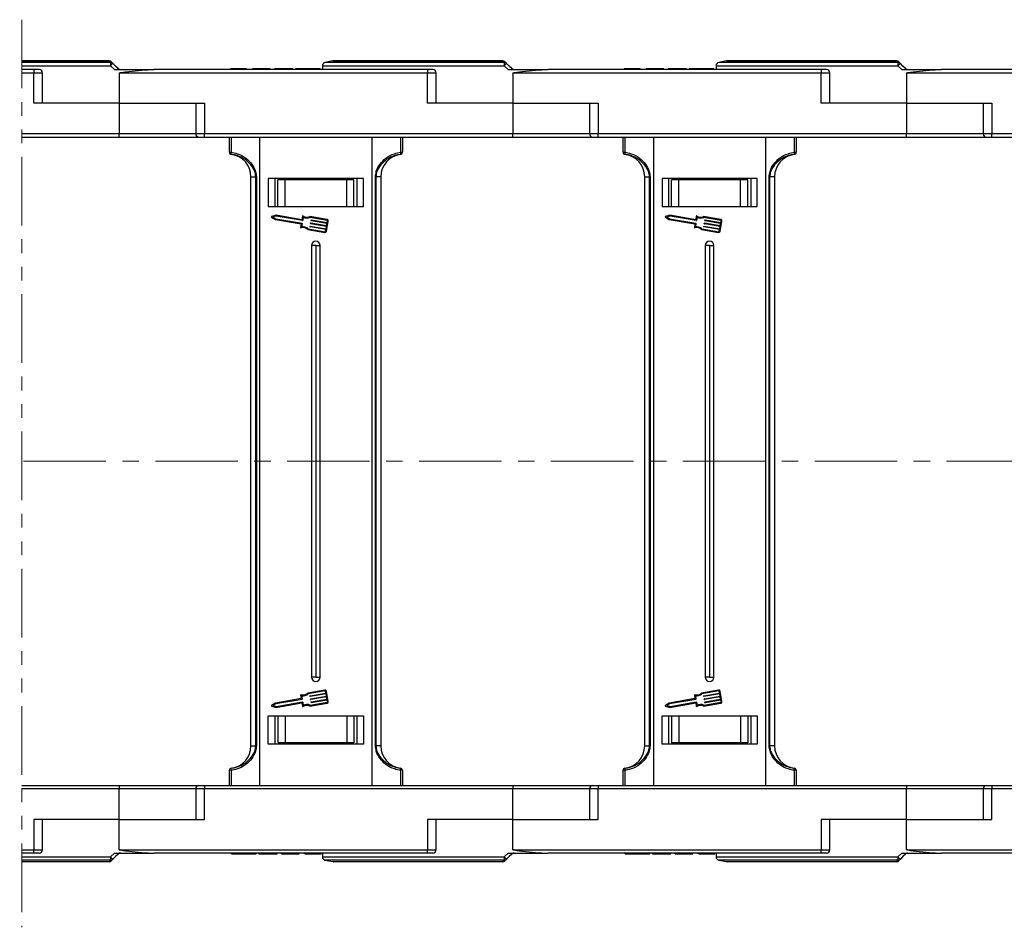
# Model space of a CAD drawing. Header units: millimetres. Extents: x -1177 to 904, y 240 to 1698.
# Tile 16 of 51: x 260 to 488, y 565 to 775. Entities that reach past the tile are written whole.
import ezdxf

# ---------------------------------------------------------------- set-up
doc = ezdxf.new("R2010")
doc.units = ezdxf.units.MM
doc.linetypes.add('CENTERX2', pattern=[20.32, 12.7, -2.54, 2.54, -2.54])
doc.linetypes.add('PHANTOM2', pattern=[31.75, 15.875, -3.175, 3.175, -3.175, 3.175, -3.175])

msp = doc.modelspace()

# ---------------------------------------------------------------- linework, layer by layer
at = {"color": 3, "linetype": 'PHANTOM2', "lineweight": 9}
msp.add_line((260.589, 774.806), (260.587, 564.893), dxfattribs=at)
at = {"color": 7, "linetype": 'Continuous', "lineweight": 25}
for p, q in [((280.734, 765.267), (260.589, 765.267)), ((332.472, 765.252), (330.647, 764.887)), ((371.734, 765.267), (332.619, 765.267)), ((423.472, 765.252), (421.647, 764.887)), ((462.734, 765.267), (423.619, 765.267)), ((263.322, 763.267), (260.589, 763.267)), ((260.589, 762.517), (263.322, 762.517)), ((263.322, 763.267), (263.322, 762.517)), ((264.572, 763.267), (263.322, 763.267)), ((263.322, 755.467), (263.322, 762.517)), ((265.322, 755.467), (265.322, 762.517)), ((281.065, 764.152), (281.965, 763.267)), ((281.965, 763.267), (291.134, 763.267)), ((283.044, 762.549), (283.044, 755.467)), ((283.355, 762.517), (283.355, 762.557)), ((283.355, 762.517), (354.322, 762.517)), ((354.322, 763.267), (291.134, 763.267)), ((308.813, 763.467), (308.813, 763.267)), ((310.666, 763.467), (310.666, 763.267)), ((312.528, 763.467), (312.528, 763.267)), ((312.659, 763.467), (312.659, 763.267)), ((313.89, 763.467), (313.89, 763.267)), ((315.044, 763.467), (313.89, 763.467)), ((315.044, 763.467), (315.044, 763.267)), ((317.582, 763.467), (315.044, 763.467)), ((317.582, 763.467), (317.582, 763.267)), ((317.967, 763.467), (317.582, 763.467)), ((317.967, 763.467), (317.967, 763.267)), ((318.967, 763.467), (318.967, 763.267)), ((323.197, 763.467), (318.967, 763.467)), ((323.197, 763.467), (323.197, 763.267)), ((323.813, 763.467), (323.813, 763.267)), ((326.667, 763.467), (326.667, 763.267)), ((329.505, 763.467), (329.505, 763.267)), ((330.044, 764.152), (330.044, 763.267)), ((354.322, 763.267), (354.322, 762.517)), ((355.572, 763.267), (354.322, 763.267)), ((354.322, 755.467), (354.322, 762.517)), ((356.322, 755.467), (356.322, 762.517)), ((372.065, 764.152), (372.965, 763.267)), ((372.965, 763.267), (382.134, 763.267)), ((374.044, 762.549), (374.044, 755.467)), ((374.355, 762.517), (374.355, 762.557)), ((374.355, 762.517), (445.322, 762.517)), ((445.322, 763.267), (382.134, 763.267)), ((399.813, 763.467), (399.813, 763.267)), ((401.666, 763.467), (401.666, 763.267)), ((403.528, 763.467), (403.528, 763.267)), ((403.659, 763.467), (403.659, 763.267)), ((404.89, 763.467), (404.89, 763.267)), ((406.044, 763.467), (404.89, 763.467)), ((406.044, 763.467), (406.044, 763.267)), ((408.582, 763.467), (406.044, 763.467)), ((408.582, 763.467), (408.582, 763.267)), ((408.967, 763.467), (408.582, 763.467)), ((408.967, 763.467), (408.967, 763.267)), ((414.197, 763.467), (409.967, 763.467)), ((409.967, 763.467), (409.967, 763.267)), ((414.197, 763.467), (414.197, 763.267)), ((414.813, 763.467), (414.813, 763.267)), ((417.667, 763.467), (417.667, 763.267)), ((420.505, 763.467), (420.505, 763.267)), ((421.044, 764.152), (421.044, 763.267)), ((445.322, 763.267), (445.322, 762.517)), ((446.572, 763.267), (445.322, 763.267)), ((445.322, 755.467), (445.322, 762.517)), ((447.322, 755.467), (447.322, 762.517)), ((463.065, 764.152), (463.965, 763.267)), ((463.965, 763.267), (473.134, 763.267)), ((465.044, 762.549), (465.044, 755.467)), ((465.355, 762.517), (465.355, 762.557)), ((465.355, 762.517), (536.322, 762.517)), ((536.322, 763.267), (473.134, 763.267)), ((283.044, 755.467), (263.322, 755.467)), ((283.044, 755.467), (302.766, 755.467)), ((283.044, 755.467), (283.044, 748.417)), ((300.767, 755.467), (300.767, 748.417)), ((302.766, 755.467), (302.766, 748.417)), ((374.044, 755.467), (354.322, 755.467)), ((374.044, 755.467), (393.766, 755.467)), ((374.044, 755.467), (374.044, 748.417)), ((391.766, 755.467), (391.766, 748.417)), ((393.766, 755.467), (393.766, 748.417)), ((465.044, 755.467), (445.322, 755.467)), ((465.044, 755.467), (484.767, 755.467)), ((465.044, 755.467), (465.044, 748.417)), ((482.766, 755.467), (482.766, 748.417)), ((484.767, 755.467), (484.767, 748.417)), ((283.044, 748.417), (260.589, 748.417)), ((260.589, 747.667), (283.044, 747.667)), ((283.044, 747.667), (283.044, 748.417)), ((283.044, 747.667), (301.517, 747.667)), ((301.517, 747.667), (302.766, 747.667)), ((374.044, 748.417), (302.766, 748.417)), ((302.766, 747.667), (302.766, 748.417)), ((302.766, 747.667), (374.044, 747.667)), ((308.544, 744.13), (308.544, 747.667)), ((308.94, 747.667), (308.94, 744.13)), ((315.544, 747.667), (315.544, 672.667)), ((341.544, 672.667), (341.544, 747.667)), ((348.149, 744.13), (348.149, 747.667)), ((348.544, 747.667), (348.544, 744.13)), ((374.044, 747.667), (374.044, 748.417)), ((374.044, 747.667), (392.516, 747.667)), ((392.516, 747.667), (393.766, 747.667)), ((465.044, 748.417), (393.766, 748.417)), ((393.766, 747.667), (393.766, 748.417)), ((393.766, 747.667), (465.044, 747.667)), ((399.544, 744.13), (399.544, 747.667)), ((399.94, 747.667), (399.94, 744.13)), ((406.544, 747.667), (406.544, 672.667)), ((432.544, 672.667), (432.544, 747.667)), ((439.149, 744.13), (439.149, 747.667)), ((439.544, 747.667), (439.544, 744.13)), ((465.044, 747.667), (465.044, 748.417)), ((465.044, 747.667), (483.516, 747.667)), ((483.516, 747.667), (484.767, 747.667)), ((556.044, 748.417), (484.767, 748.417)), ((484.767, 747.667), (484.767, 748.417)), ((484.767, 747.667), (556.044, 747.667)), ((308.544, 744.13), (308.94, 744.13)), ((308.983, 743.635), (308.983, 743.631)), ((348.106, 743.631), (348.106, 743.635)), ((348.149, 744.13), (348.544, 744.13)), ((399.544, 744.13), (399.94, 744.13)), ((399.983, 743.635), (399.983, 743.631)), ((439.106, 743.631), (439.106, 743.635)), ((439.149, 744.13), (439.544, 744.13)), ((313.544, 738.47), (314.666, 738.47)), ((313.544, 672.667), (313.544, 738.47)), ((314.78, 738.47), (314.666, 738.47)), ((314.666, 672.667), (314.666, 738.47)), ((314.78, 738.47), (314.78, 672.667)), ((317.544, 738.067), (317.544, 731.567)), ((339.544, 738.067), (317.544, 738.067)), ((319.044, 738.067), (319.044, 731.567)), ((319.744, 731.567), (319.744, 737.767)), ((321.425, 737.767), (319.744, 737.767)), ((321.425, 731.567), (321.425, 737.767)), ((335.664, 737.767), (321.425, 737.767)), ((335.664, 731.567), (335.664, 737.767)), ((337.344, 737.767), (335.664, 737.767)), ((337.344, 731.567), (337.344, 737.767)), ((338.044, 738.067), (338.044, 731.567)), ((338.045, 738.067), (338.045, 731.567)), ((339.544, 731.567), (339.544, 738.067)), ((342.308, 672.667), (342.308, 738.47)), ((342.423, 738.47), (342.308, 738.47)), ((343.544, 738.47), (342.423, 738.47)), ((342.423, 738.47), (342.423, 672.667)), ((343.544, 738.47), (343.544, 672.667)), ((404.544, 738.47), (405.665, 738.47)), ((404.544, 672.667), (404.544, 738.47)), ((405.78, 738.47), (405.665, 738.47)), ((405.665, 672.667), (405.665, 738.47)), ((405.78, 738.47), (405.78, 672.667)), ((408.544, 738.067), (408.544, 731.567)), ((430.544, 738.067), (408.544, 738.067)), ((410.044, 738.067), (410.044, 731.567)), ((410.744, 731.567), (410.744, 737.767)), ((412.425, 737.767), (410.744, 737.767)), ((412.425, 731.567), (412.425, 737.767)), ((426.664, 737.767), (412.425, 737.767)), ((426.664, 731.567), (426.664, 737.767)), ((428.344, 737.767), (426.664, 737.767)), ((428.344, 731.567), (428.344, 737.767)), ((429.044, 738.067), (429.044, 731.567)), ((429.045, 738.067), (429.045, 731.567)), ((430.544, 731.567), (430.544, 738.067)), ((433.423, 738.47), (433.308, 738.47)), ((433.308, 672.667), (433.308, 738.47)), ((434.544, 738.47), (433.423, 738.47)), ((433.423, 738.47), (433.423, 672.667)), ((434.544, 738.47), (434.544, 672.667)), ((317.544, 731.567), (339.544, 731.567)), ((408.544, 731.567), (430.544, 731.567)), ((318.318, 729.136), (319.213, 728.561)), ((319.385, 729.566), (318.35, 729.321)), ((319.391, 729.358), (318.63, 729.178)), ((318.63, 729.178), (319.288, 728.755)), ((319.213, 728.561), (325.108, 727.554)), ((319.288, 728.755), (325.343, 727.721)), ((325.33, 728.55), (319.385, 729.566)), ((325.446, 728.324), (319.391, 729.358)), ((325.463, 729.328), (325.33, 728.55)), ((325.638, 729.142), (325.505, 728.365)), ((331.149, 728.591), (327.163, 729.272)), ((331.114, 728.39), (327.191, 729.06)), ((327.41, 728.35), (327.427, 728.451)), ((331.095, 727.669), (327.452, 728.291)), ((327.486, 728.492), (331.129, 727.87)), ((330.987, 725.826), (331.399, 728.238)), ((331.129, 727.87), (331.198, 728.272)), ((409.318, 729.136), (410.213, 728.561)), ((410.385, 729.566), (409.35, 729.321)), ((410.391, 729.358), (409.63, 729.178)), ((409.63, 729.178), (410.288, 728.755)), ((410.213, 728.561), (416.108, 727.554)), ((410.288, 728.755), (416.343, 727.721)), ((416.33, 728.55), (410.385, 729.566)), ((416.446, 728.324), (410.391, 729.358)), ((416.463, 729.328), (416.33, 728.55)), ((416.638, 729.142), (416.505, 728.365)), ((422.149, 728.591), (418.163, 729.272)), ((422.114, 728.39), (418.191, 729.06)), ((418.41, 728.35), (418.427, 728.451)), ((422.095, 727.669), (418.452, 728.291)), ((418.486, 728.492), (422.129, 727.87)), ((421.987, 725.826), (422.399, 728.238)), ((422.129, 727.87), (422.198, 728.272)), ((325.15, 727.495), (325.025, 726.768)), ((325.385, 727.662), (325.252, 726.885)), ((326.648, 726.256), (330.634, 725.576)), ((326.745, 726.447), (330.668, 725.777)), ((327.17, 726.943), (327.187, 727.044)), ((330.854, 726.262), (327.211, 726.884)), ((327.246, 727.085), (330.889, 726.463)), ((327.29, 727.647), (327.307, 727.747)), ((330.975, 726.966), (327.332, 727.588)), ((327.366, 727.789), (331.009, 727.167)), ((330.786, 725.86), (330.854, 726.262)), ((330.889, 726.463), (330.975, 726.966)), ((331.009, 727.167), (331.095, 727.669)), ((416.15, 727.495), (416.025, 726.768)), ((416.385, 727.662), (416.252, 726.885)), ((417.648, 726.256), (421.634, 725.576)), ((417.745, 726.447), (421.668, 725.777)), ((418.17, 726.943), (418.187, 727.044)), ((421.854, 726.262), (418.211, 726.884)), ((418.246, 727.085), (421.889, 726.463)), ((418.29, 727.647), (418.307, 727.747)), ((421.975, 726.966), (418.331, 727.588)), ((418.366, 727.789), (422.009, 727.167)), ((421.786, 725.86), (421.854, 726.262)), ((421.889, 726.463), (421.975, 726.966)), ((422.009, 727.167), (422.095, 727.669)), ((327.544, 722.567), (327.544, 672.667)), ((328.544, 722.567), (327.544, 722.567)), ((328.544, 722.567), (328.544, 672.667)), ((328.544, 722.567), (329.544, 722.567)), ((329.544, 672.667), (329.544, 722.567)), ((418.544, 722.567), (418.544, 672.667)), ((419.544, 722.567), (418.544, 722.567)), ((419.544, 722.567), (419.544, 672.667)), ((419.544, 722.567), (420.544, 722.567)), ((420.544, 672.667), (420.544, 722.567)), ((313.544, 606.863), (313.544, 672.667)), ((314.666, 606.863), (314.666, 672.667)), ((314.78, 672.667), (314.78, 606.863)), ((315.544, 672.667), (315.544, 597.667)), ((327.544, 672.667), (327.544, 622.767)), ((328.544, 672.667), (328.544, 622.767)), ((329.544, 622.767), (329.544, 672.667)), ((341.544, 597.667), (341.544, 672.667)), ((342.308, 606.863), (342.308, 672.667)), ((342.423, 672.667), (342.423, 606.863)), ((343.544, 672.667), (343.544, 606.863)), ((404.544, 606.863), (404.544, 672.667)), ((405.665, 606.863), (405.665, 672.667)), ((405.78, 672.667), (405.78, 606.863)), ((406.544, 672.667), (406.544, 597.667)), ((418.544, 672.667), (418.544, 622.767)), ((419.544, 672.667), (419.544, 622.767)), ((420.544, 622.767), (420.544, 672.667)), ((432.544, 597.667), (432.544, 672.667)), ((433.308, 606.863), (433.308, 672.667)), ((433.423, 672.667), (433.423, 606.863)), ((434.544, 672.667), (434.544, 606.863)), ((328.544, 622.767), (327.544, 622.767)), ((328.544, 622.767), (329.544, 622.767)), ((419.544, 622.767), (418.544, 622.767)), ((419.544, 622.767), (420.544, 622.767)), ((330.634, 619.757), (326.648, 619.077)), ((330.668, 619.556), (326.745, 618.886)), ((327.211, 618.449), (330.854, 619.071)), ((330.854, 619.071), (330.786, 619.473)), ((331.399, 617.095), (330.987, 619.507)), ((421.634, 619.757), (417.648, 619.077)), ((421.668, 619.556), (417.745, 618.886)), ((418.211, 618.449), (421.854, 619.071)), ((421.854, 619.071), (421.786, 619.473)), ((422.399, 617.095), (421.987, 619.507)), ((319.213, 616.772), (318.318, 616.197)), ((325.108, 617.779), (319.213, 616.772)), ((325.343, 617.613), (319.288, 616.578)), ((319.385, 615.767), (325.33, 616.783)), ((319.391, 615.975), (325.446, 617.009)), ((325.025, 618.565), (325.15, 617.838)), ((325.252, 618.448), (325.385, 617.671)), ((325.33, 616.783), (325.463, 616.005)), ((325.505, 616.968), (325.638, 616.191)), ((327.163, 616.061), (331.149, 616.742)), ((327.187, 618.289), (327.17, 618.39)), ((327.191, 616.273), (331.114, 616.943)), ((330.889, 618.87), (327.246, 618.248)), ((327.307, 617.586), (327.29, 617.686)), ((327.332, 617.745), (330.975, 618.368)), ((331.009, 618.167), (327.366, 617.544)), ((327.427, 616.882), (327.41, 616.983)), ((327.452, 617.042), (331.095, 617.664)), ((331.129, 617.463), (327.486, 616.841)), ((330.975, 618.368), (330.889, 618.87)), ((331.095, 617.664), (331.009, 618.167)), ((331.198, 617.061), (331.129, 617.463)), ((410.213, 616.772), (409.318, 616.197)), ((416.108, 617.779), (410.213, 616.772)), ((416.343, 617.613), (410.288, 616.578)), ((410.385, 615.767), (416.33, 616.783)), ((410.391, 615.975), (416.446, 617.009)), ((416.025, 618.565), (416.15, 617.838)), ((416.252, 618.448), (416.385, 617.671)), ((416.33, 616.783), (416.463, 616.005)), ((416.505, 616.968), (416.638, 616.191)), ((418.163, 616.061), (422.149, 616.742)), ((418.187, 618.289), (418.17, 618.39)), ((418.191, 616.273), (422.114, 616.943)), ((421.889, 618.87), (418.246, 618.248)), ((418.307, 617.586), (418.29, 617.686)), ((418.331, 617.745), (421.975, 618.368)), ((422.009, 618.167), (418.366, 617.544)), ((418.427, 616.882), (418.41, 616.983)), ((418.452, 617.042), (422.095, 617.664)), ((422.129, 617.463), (418.486, 616.841)), ((421.975, 618.368), (421.889, 618.87)), ((422.095, 617.664), (422.009, 618.167)), ((422.198, 617.061), (422.129, 617.463)), ((318.35, 616.012), (319.385, 615.767)), ((319.288, 616.578), (318.63, 616.156)), ((318.63, 616.156), (319.391, 615.975)), ((409.35, 616.012), (410.385, 615.767)), ((410.288, 616.578), (409.63, 616.156)), ((409.63, 616.156), (410.391, 615.975)), ((317.544, 613.767), (339.544, 613.767)), ((317.544, 607.267), (317.544, 613.767)), ((319.044, 613.767), (319.044, 607.267)), ((319.744, 613.767), (319.744, 607.567)), ((321.425, 613.767), (321.425, 607.567)), ((335.664, 613.767), (335.664, 607.567)), ((337.344, 613.767), (337.344, 607.567)), ((338.044, 613.767), (338.044, 607.267)), ((338.045, 613.767), (338.045, 607.267)), ((339.544, 613.767), (339.544, 607.267)), ((408.544, 613.767), (430.544, 613.767)), ((408.544, 607.267), (408.544, 613.767)), ((410.044, 613.767), (410.044, 607.267)), ((410.744, 613.767), (410.744, 607.567)), ((412.425, 613.767), (412.425, 607.567)), ((426.664, 613.767), (426.664, 607.567)), ((428.344, 613.767), (428.344, 607.567)), ((429.044, 613.767), (429.044, 607.267)), ((429.045, 613.767), (429.045, 607.267)), ((430.544, 613.767), (430.544, 607.267)), ((313.544, 606.863), (314.666, 606.863)), ((314.78, 606.863), (314.666, 606.863)), ((339.544, 607.267), (317.544, 607.267)), ((321.425, 607.567), (319.744, 607.567)), ((335.664, 607.567), (321.425, 607.567)), ((337.344, 607.567), (335.664, 607.567)), ((342.423, 606.863), (342.308, 606.863)), ((343.544, 606.863), (342.423, 606.863)), ((404.544, 606.863), (405.665, 606.863)), ((405.78, 606.863), (405.665, 606.863)), ((430.544, 607.267), (408.544, 607.267)), ((412.425, 607.567), (410.744, 607.567)), ((426.664, 607.567), (412.425, 607.567)), ((428.344, 607.567), (426.664, 607.567)), ((433.423, 606.863), (433.308, 606.863)), ((434.544, 606.863), (433.423, 606.863)), ((308.544, 597.667), (308.544, 601.203)), ((308.94, 601.203), (308.544, 601.203)), ((308.94, 601.203), (308.94, 597.667)), ((308.983, 601.702), (308.983, 601.698)), ((348.106, 601.698), (348.106, 601.702)), ((348.149, 597.667), (348.149, 601.203)), ((348.544, 601.203), (348.149, 601.203)), ((348.544, 601.203), (348.544, 597.667)), ((399.544, 597.667), (399.544, 601.203)), ((399.94, 601.203), (399.544, 601.203)), ((399.94, 601.203), (399.94, 597.667)), ((399.983, 601.702), (399.983, 601.698)), ((439.106, 601.698), (439.106, 601.702)), ((439.149, 597.667), (439.149, 601.203)), ((439.544, 601.203), (439.149, 601.203)), ((439.544, 601.203), (439.544, 597.667)), ((260.588, 597.667), (283.044, 597.667)), ((283.044, 596.917), (260.588, 596.917)), ((283.044, 597.667), (301.517, 597.667)), ((283.044, 597.667), (283.044, 596.917)), ((283.044, 589.867), (283.044, 596.917)), ((300.767, 596.917), (300.767, 589.867)), ((301.517, 597.667), (302.766, 597.667)), ((302.766, 597.667), (374.044, 597.667)), ((302.766, 597.667), (302.766, 596.917)), ((302.766, 589.867), (302.766, 596.917)), ((374.044, 596.917), (302.766, 596.917)), ((374.044, 597.667), (392.516, 597.667)), ((374.044, 597.667), (374.044, 596.917)), ((374.044, 589.867), (374.044, 596.917)), ((391.766, 596.917), (391.766, 589.867)), ((392.516, 597.667), (393.766, 597.667)), ((393.766, 597.667), (465.044, 597.667)), ((393.766, 597.667), (393.766, 596.917)), ((393.766, 589.867), (393.766, 596.917)), ((465.044, 596.917), (393.766, 596.917)), ((465.044, 597.667), (483.516, 597.667)), ((465.044, 597.667), (465.044, 596.917)), ((465.044, 589.867), (465.044, 596.917)), ((482.766, 596.917), (482.766, 589.867)), ((483.516, 597.667), (484.767, 597.667)), ((484.767, 597.667), (556.044, 597.667)), ((484.767, 597.667), (484.767, 596.917)), ((556.044, 596.917), (484.767, 596.917)), ((484.767, 589.867), (484.767, 596.917)), ((263.322, 589.867), (263.322, 582.817)), ((283.044, 589.867), (263.322, 589.867)), ((265.322, 582.817), (265.322, 589.867)), ((283.044, 582.784), (283.044, 589.867)), ((283.044, 589.867), (302.766, 589.867)), ((354.322, 589.867), (354.322, 582.817)), ((374.044, 589.867), (354.322, 589.867)), ((356.322, 582.817), (356.322, 589.867)), ((374.044, 582.784), (374.044, 589.867)), ((374.044, 589.867), (393.766, 589.867)), ((445.322, 589.867), (445.322, 582.817)), ((465.044, 589.867), (445.322, 589.867)), ((447.322, 582.817), (447.322, 589.867)), ((465.044, 582.784), (465.044, 589.867)), ((465.044, 589.867), (484.767, 589.867)), ((260.588, 582.817), (263.322, 582.817)), ((263.322, 582.067), (263.322, 582.817)), ((283.355, 582.817), (354.322, 582.817)), ((283.355, 582.817), (283.355, 582.776)), ((354.322, 582.067), (354.322, 582.817)), ((374.355, 582.817), (445.322, 582.817)), ((374.355, 582.817), (374.355, 582.776)), ((445.322, 582.067), (445.322, 582.817)), ((465.355, 582.817), (536.322, 582.817)), ((465.355, 582.817), (465.355, 582.776)), ((263.322, 582.067), (260.588, 582.067)), ((264.572, 582.067), (263.322, 582.067)), ((281.065, 581.181), (281.965, 582.067)), ((281.965, 582.067), (291.134, 582.067)), ((354.322, 582.067), (291.134, 582.067)), ((309.044, 581.867), (309.044, 582.067)), ((311.881, 581.867), (311.881, 582.067)), ((314.736, 581.867), (314.736, 582.067)), ((315.351, 581.867), (315.351, 582.067)), ((315.351, 581.867), (319.582, 581.867)), ((319.582, 581.867), (319.582, 582.067)), ((320.582, 581.867), (320.582, 582.067)), ((320.582, 581.867), (320.967, 581.867)), ((320.967, 581.867), (320.967, 582.067)), ((320.967, 581.867), (323.505, 581.867)), ((323.505, 581.867), (323.505, 582.067)), ((323.505, 581.867), (324.659, 581.867)), ((324.659, 581.867), (324.659, 582.067)), ((325.89, 581.867), (325.89, 582.067)), ((326.021, 581.867), (326.021, 582.067)), ((327.883, 581.867), (327.883, 582.067)), ((329.736, 581.867), (329.736, 582.067)), ((330.044, 582.067), (330.044, 581.181)), ((330.647, 580.446), (332.472, 580.081)), ((355.572, 582.067), (354.322, 582.067)), ((372.065, 581.181), (372.965, 582.067)), ((372.965, 582.067), (382.134, 582.067)), ((445.322, 582.067), (382.134, 582.067)), ((400.044, 581.867), (400.044, 582.067)), ((402.881, 581.867), (402.881, 582.067)), ((405.736, 581.867), (405.736, 582.067)), ((406.351, 581.867), (406.351, 582.067)), ((406.351, 581.867), (410.582, 581.867)), ((410.582, 581.867), (410.582, 582.067)), ((411.582, 581.867), (411.582, 582.067)), ((411.582, 581.867), (411.967, 581.867)), ((411.967, 581.867), (411.967, 582.067)), ((411.967, 581.867), (414.505, 581.867)), ((414.505, 581.867), (414.505, 582.067)), ((414.505, 581.867), (415.659, 581.867)), ((415.659, 581.867), (415.659, 582.067)), ((416.89, 581.867), (416.89, 582.067)), ((417.021, 581.867), (417.021, 582.067)), ((418.883, 581.867), (418.883, 582.067)), ((420.736, 581.867), (420.736, 582.067)), ((421.044, 582.067), (421.044, 581.181)), ((421.647, 580.446), (423.472, 580.081)), ((446.572, 582.067), (445.322, 582.067)), ((463.065, 581.181), (463.965, 582.067)), ((463.965, 582.067), (473.134, 582.067)), ((536.322, 582.067), (473.134, 582.067)), ((280.734, 580.067), (260.588, 580.067)), ((371.734, 580.067), (332.619, 580.067)), ((462.734, 580.067), (423.619, 580.067))]:
    msp.add_line(p, q, dxfattribs=at)
at = {"color": 8, "linetype": 'Continuous', "lineweight": 25}
for p, q in [((260.589, 765.252), (280.726, 765.252)), ((281.092, 764.887), (260.589, 764.887)), ((372.092, 764.887), (330.647, 764.887)), ((332.472, 765.252), (371.726, 765.252)), ((463.092, 764.887), (421.647, 764.887)), ((423.472, 765.252), (462.726, 765.252)), ((260.589, 764.152), (281.065, 764.152)), ((263.322, 762.517), (265.322, 762.517)), ((330.044, 764.152), (372.065, 764.152)), ((354.322, 762.517), (356.322, 762.517)), ((421.044, 764.152), (463.065, 764.152)), ((445.322, 762.517), (447.322, 762.517)), ((300.767, 748.417), (283.044, 748.417)), ((302.766, 748.417), (300.767, 748.417)), ((391.766, 748.417), (374.044, 748.417)), ((393.766, 748.417), (391.766, 748.417)), ((482.766, 748.417), (465.044, 748.417)), ((484.767, 748.417), (482.766, 748.417)), ((300.767, 596.917), (283.044, 596.917)), ((302.766, 596.917), (300.767, 596.917)), ((391.766, 596.917), (374.044, 596.917)), ((393.766, 596.917), (391.766, 596.917)), ((482.766, 596.917), (465.044, 596.917)), ((484.767, 596.917), (482.766, 596.917)), ((263.322, 582.817), (265.322, 582.817)), ((354.322, 582.817), (356.322, 582.817)), ((445.322, 582.817), (447.322, 582.817)), ((260.588, 581.181), (281.065, 581.181)), ((281.092, 580.446), (260.588, 580.446)), ((330.044, 581.181), (372.065, 581.181)), ((372.092, 580.446), (330.647, 580.446)), ((421.044, 581.181), (463.065, 581.181)), ((463.092, 580.446), (421.647, 580.446)), ((260.588, 580.081), (280.726, 580.081)), ((332.472, 580.081), (371.726, 580.081)), ((423.472, 580.081), (462.726, 580.081))]:
    msp.add_line(p, q, dxfattribs=at)
at = {"color": 1, "linetype": 'CENTERX2', "lineweight": 13, "ltscale": 1.5}
msp.add_line((676.249, 672.667), (-438.979, 672.667), dxfattribs=at)
at = {"color": 7, "linetype": 'Continuous', "lineweight": 25, "flags": 128}
for points in [[(280.726, 765.252), (280.727, 765.255), (280.728, 765.258), (280.729, 765.261), (280.73, 765.263), (280.731, 765.264), (280.732, 765.266), (280.733, 765.266), (280.734, 765.267)], [(282.825, 763.486), (282.227, 764.084), (281.629, 764.682)], [(371.726, 765.252), (371.727, 765.255), (371.728, 765.258), (371.729, 765.261), (371.73, 765.263), (371.731, 765.264), (371.732, 765.266), (371.733, 765.266), (371.734, 765.267)], [(373.825, 763.486), (373.227, 764.084), (372.629, 764.682)], [(462.726, 765.252), (462.727, 765.255), (462.728, 765.258), (462.729, 765.261), (462.73, 765.263), (462.731, 765.264), (462.732, 765.266), (462.733, 765.266), (462.734, 765.267)], [(464.825, 763.486), (464.227, 764.084), (463.629, 764.682)], [(282.825, 581.847), (282.227, 581.249), (281.629, 580.651)], [(373.825, 581.847), (373.227, 581.249), (372.629, 580.651)], [(464.825, 581.847), (464.227, 581.249), (463.629, 580.651)], [(280.726, 580.081), (280.727, 580.078), (280.728, 580.075), (280.729, 580.072), (280.73, 580.07), (280.731, 580.069), (280.732, 580.067), (280.733, 580.067), (280.734, 580.067)], [(371.726, 580.081), (371.727, 580.078), (371.728, 580.075), (371.729, 580.072), (371.73, 580.07), (371.731, 580.069), (371.732, 580.067), (371.733, 580.067), (371.734, 580.067)], [(462.726, 580.081), (462.727, 580.078), (462.728, 580.075), (462.729, 580.072), (462.73, 580.07), (462.731, 580.069), (462.732, 580.067), (462.733, 580.067), (462.734, 580.067)]]:
    msp.add_lwpolyline(points, dxfattribs=at)
at = {"color": 7, "linetype": 'Continuous', "lineweight": 25}
for centre, radius, start, end in [((280.764, 764.543), 0.71, 45.21967, 93.08005), ((280.734, 764.517), 0.75, 45, 90), ((287.276, 764.291), 6.212, 174.49233, 181.28385), ((285.556, 759.94), 6.157, 129.63141, 136.84031), ((281.129, 764.178), 0.71, 45.21655, 92.97036), ((330.794, 764.152), 0.75, 101.30993, 180), ((332.619, 764.517), 0.75, 90, 101.30993), ((371.764, 764.543), 0.71, 45.22011, 93.08382), ((371.734, 764.517), 0.75, 45, 90), ((378.286, 764.29), 6.223, 174.49831, 181.27787), ((376.56, 759.935), 6.163, 129.63176, 136.83391), ((372.129, 764.178), 0.71, 45.22247, 92.96868), ((421.794, 764.152), 0.75, 101.30993, 180), ((423.619, 764.517), 0.75, 90, 101.30993), ((462.764, 764.543), 0.71, 45.21697, 93.08275), ((462.734, 764.517), 0.75, 45, 90), ((469.287, 764.29), 6.223, 174.49831, 181.27787), ((467.568, 759.927), 6.175, 129.64155, 136.83016), ((463.129, 764.178), 0.71, 45.21655, 92.97036), ((264.572, 762.517), 0.75, 0, 90), ((285.832, 760.103), 4.527, 131.63859, 135.66733), ((283.355, 764.017), 1.5, 258.04702, 270), ((284.23, 763.055), 1.055, 167.54875, 168.4518), ((283.355, 764.017), 0.75, 258.04702, 270), ((355.572, 762.517), 0.75, 0, 90), ((376.862, 760.071), 4.571, 131.65035, 135.64076), ((374.355, 764.017), 1.5, 258.04702, 270), ((371.975, 763.739), 2.271, 347.9917, 348.41094), ((374.355, 764.017), 0.75, 258.04702, 270), ((446.572, 762.517), 0.75, 0, 90), ((467.853, 760.081), 4.557, 131.64406, 135.64705), ((465.355, 764.017), 1.5, 258.04702, 270), ((464.576, 763.407), 0.636, 347.25162, 348.74893), ((465.355, 764.017), 0.75, 258.04702, 270), ((301.516, 748.417), 0.75, 180, 270), ((392.516, 748.417), 0.75, 180, 270), ((483.516, 748.417), 0.75, 180, 270), ((309.044, 744.131), 0.499, 180.05137, 263.03052), ((309.044, 744.127), 0.5, 180, 262.94587), ((309.672, 743.945), 0.756, 165.82202, 204.22086), ((308.344, 738.47), 5.2, 0, 82.94587), ((348.744, 738.47), 5.2, 97.05413, 180), ((347.416, 743.945), 0.756, 335.78884, 14.15458), ((348.045, 744.131), 0.499, 276.96189, 359.95621), ((348.044, 744.127), 0.5, 277.05413, 0), ((400.044, 744.131), 0.499, 180.05878, 263.03084), ((400.044, 744.127), 0.5, 180, 262.94587), ((400.672, 743.945), 0.756, 165.82654, 204.23003), ((399.344, 738.47), 5.2, 0, 82.94587), ((439.744, 738.47), 5.2, 97.05413, 180), ((438.416, 743.945), 0.756, 335.78662, 14.17049), ((439.045, 744.131), 0.499, 276.96948, 359.94863), ((439.044, 744.127), 0.5, 277.05413, 0), ((318.373, 729.221), 0.102, 103.32833, 237.28541), ((325.455, 728.374), 0.051, 260.30687, 350.30687), ((325.563, 729.311), 0.102, 54.79186, 170.30687), ((326.496, 730.632), 1.515, 234.79186, 296.12453), ((326.496, 730.632), 1.719, 240.07022, 293.86617), ((327.46, 728.342), 0.051, 170.30687, 260.30687), ((327.477, 728.442), 0.051, 80.30687, 170.30687), ((331.097, 728.289), 0.102, 350.30687, 80.30687), ((331.097, 728.289), 0.306, 350.30687, 80.30687), ((409.373, 729.221), 0.102, 103.32833, 237.28541), ((416.455, 728.374), 0.051, 260.30687, 350.30687), ((416.563, 729.311), 0.102, 54.79186, 170.30687), ((417.496, 730.632), 1.515, 234.79186, 296.12453), ((417.496, 730.632), 1.719, 240.07022, 293.86617), ((418.46, 728.342), 0.051, 170.30687, 260.30687), ((418.477, 728.442), 0.051, 80.30687, 170.30687), ((422.097, 728.289), 0.102, 350.30687, 80.30687), ((422.097, 728.289), 0.306, 350.30687, 80.30687), ((325.126, 726.751), 0.102, 170.30687, 285.82188), ((325.099, 727.504), 0.051, 350.30687, 80.30687), ((325.567, 725.195), 1.515, 44.48921, 105.82188), ((325.567, 725.195), 1.719, 46.74758, 100.54353), ((325.335, 727.67), 0.051, 350.30687, 80.30687), ((327.22, 726.935), 0.051, 170.30687, 260.30687), ((327.237, 727.035), 0.051, 80.30687, 170.30687), ((327.34, 727.638), 0.051, 170.30687, 260.30687), ((327.357, 727.739), 0.051, 80.30687, 170.30687), ((416.126, 726.751), 0.102, 170.30687, 285.82188), ((416.099, 727.504), 0.051, 350.30687, 80.30687), ((416.567, 725.195), 1.515, 44.48921, 105.82188), ((416.567, 725.195), 1.719, 46.74758, 100.54353), ((416.335, 727.67), 0.051, 350.30687, 80.30687), ((418.22, 726.935), 0.051, 170.30687, 260.30687), ((418.237, 727.035), 0.051, 80.30687, 170.30687), ((418.34, 727.638), 0.051, 170.30687, 260.30687), ((418.357, 727.739), 0.051, 80.30687, 170.30687), ((330.685, 725.877), 0.306, 260.30687, 350.30687), ((330.685, 725.877), 0.102, 260.30687, 350.30687), ((421.685, 725.877), 0.306, 260.30687, 350.30687), ((421.685, 725.877), 0.102, 260.30687, 350.30687), ((328.544, 722.567), 1, 0, 180), ((419.544, 722.567), 1, 0, 180), ((328.544, 622.767), 1, 180, 0), ((419.544, 622.767), 1, 180, 0), ((325.567, 620.139), 1.515, 254.17812, 315.51079), ((330.685, 619.456), 0.306, 9.69313, 99.69313), ((330.685, 619.456), 0.102, 9.69313, 99.69313), ((416.567, 620.139), 1.515, 254.17812, 315.51079), ((421.685, 619.456), 0.306, 9.69313, 99.69313), ((421.685, 619.456), 0.102, 9.69313, 99.69313), ((325.126, 618.582), 0.102, 74.17812, 189.69313), ((325.099, 617.829), 0.051, 279.69313, 9.69313), ((325.567, 620.139), 1.719, 259.45647, 313.25242), ((325.335, 617.663), 0.051, 279.69313, 9.69313), ((325.455, 616.959), 0.051, 9.69313, 99.69313), ((327.22, 618.399), 0.051, 99.69313, 189.69313), ((327.237, 618.298), 0.051, 189.69313, 279.69313), ((327.34, 617.695), 0.051, 99.69313, 189.69313), ((327.357, 617.595), 0.051, 189.69313, 279.69313), ((327.46, 616.991), 0.051, 99.69313, 189.69313), ((327.477, 616.891), 0.051, 189.69313, 279.69313), ((331.097, 617.044), 0.102, 279.69313, 9.69313), ((331.097, 617.044), 0.306, 279.69313, 9.69313), ((416.126, 618.582), 0.102, 74.17812, 189.69313), ((416.099, 617.829), 0.051, 279.69313, 9.69313), ((416.567, 620.139), 1.719, 259.45647, 313.25242), ((416.335, 617.663), 0.051, 279.69313, 9.69313), ((416.455, 616.959), 0.051, 9.69313, 99.69313), ((418.22, 618.399), 0.051, 99.69313, 189.69313), ((418.237, 618.298), 0.051, 189.69313, 279.69313), ((418.34, 617.695), 0.051, 99.69313, 189.69313), ((418.357, 617.595), 0.051, 189.69313, 279.69313), ((418.46, 616.991), 0.051, 99.69313, 189.69313), ((418.477, 616.891), 0.051, 189.69313, 279.69313), ((422.097, 617.044), 0.102, 279.69313, 9.69313), ((422.097, 617.044), 0.306, 279.69313, 9.69313), ((318.373, 616.112), 0.102, 122.71459, 256.67167), ((325.563, 616.022), 0.102, 189.69313, 305.20814), ((326.496, 614.701), 1.515, 63.87547, 125.20814), ((326.496, 614.701), 1.719, 66.13383, 119.92978), ((409.373, 616.112), 0.102, 122.71459, 256.67167), ((416.563, 616.022), 0.102, 189.69313, 305.20814), ((417.496, 614.701), 1.515, 63.87547, 125.20814), ((417.496, 614.701), 1.719, 66.13383, 119.92978), ((308.344, 606.863), 5.2, 277.05413, 0), ((348.744, 606.863), 5.2, 180, 262.94587), ((399.344, 606.863), 5.2, 277.05413, 0), ((439.744, 606.863), 5.2, 180, 262.94587), ((309.044, 601.206), 0.5, 97.05413, 180), ((309.044, 601.202), 0.499, 96.96858, 179.95038), ((309.672, 601.388), 0.756, 155.77979, 194.17747), ((348.044, 601.206), 0.5, 0, 82.94587), ((347.416, 601.388), 0.756, 345.84592, 24.2105), ((348.045, 601.202), 0.499, 0.04203, 83.03901), ((400.044, 601.206), 0.5, 97.05413, 180), ((400.044, 601.202), 0.499, 96.96826, 179.94298), ((400.672, 601.388), 0.756, 155.77062, 194.17295), ((439.044, 601.206), 0.5, 0, 82.94587), ((438.416, 601.388), 0.756, 345.83002, 24.21272), ((439.045, 601.202), 0.499, 0.04962, 83.03142), ((301.516, 596.917), 0.75, 90, 180), ((392.516, 596.917), 0.75, 90, 180), ((483.516, 596.917), 0.75, 90, 180), ((264.572, 582.817), 0.75, 270, 0), ((283.355, 581.317), 1.5, 90, 101.95298), ((355.572, 582.817), 0.75, 270, 0), ((374.355, 581.317), 1.5, 90, 101.95298), ((446.572, 582.817), 0.75, 270, 0), ((465.355, 581.317), 1.5, 90, 101.95298), ((287.276, 581.042), 6.213, 178.71634, 185.50747), ((285.556, 585.393), 6.157, 223.16033, 230.36956), ((281.129, 581.155), 0.71, 267.03133, 314.78454), ((285.83, 585.227), 4.523, 224.33109, 228.36299), ((284.229, 582.277), 1.054, 191.54216, 192.44662), ((283.355, 581.317), 0.75, 90, 101.95298), ((330.794, 581.181), 0.75, 180, 258.69007), ((378.287, 581.043), 6.224, 178.72232, 185.5015), ((376.56, 585.398), 6.163, 223.16673, 230.36921), ((372.129, 581.155), 0.71, 267.03301, 314.77862), ((376.86, 585.26), 4.567, 224.35767, 228.35122), ((371.772, 581.552), 2.478, 11.60127, 11.98559), ((374.355, 581.317), 0.75, 90, 101.95298), ((421.794, 581.181), 0.75, 180, 258.69007), ((469.287, 581.043), 6.224, 178.72232, 185.5015), ((467.568, 585.406), 6.174, 223.17048, 230.35941), ((463.129, 581.155), 0.71, 267.03133, 314.78454), ((467.85, 585.249), 4.553, 224.35137, 228.35752), ((464.581, 581.927), 0.631, 11.23944, 12.74934), ((465.355, 581.317), 0.75, 90, 101.95298), ((280.764, 580.79), 0.71, 266.92025, 314.78141), ((280.734, 580.817), 0.75, 270, 315), ((332.619, 580.817), 0.75, 258.69007, 270), ((371.764, 580.79), 0.71, 266.91648, 314.78097), ((371.734, 580.817), 0.75, 270, 315), ((423.619, 580.817), 0.75, 258.69007, 270), ((462.764, 580.79), 0.71, 266.91755, 314.78412), ((462.734, 580.817), 0.75, 270, 315)]:
    msp.add_arc(centre, radius, start, end, dxfattribs=at)
for points, knots in [([(280.726, 765.252), (280.809, 765.169), (280.931, 765.047), (281.054, 764.925), (281.092, 764.887)], [0, 0, 0, 0, 0.6855331, 1, 1, 1, 1]), ([(281.629, 764.682), (281.591, 764.72), (281.469, 764.842), (281.347, 764.964), (281.264, 765.047)], [0, 0, 0, 0, 0.3144727, 1, 1, 1, 1]), ([(371.726, 765.252), (371.809, 765.169), (371.931, 765.047), (372.054, 764.925), (372.092, 764.887)], [0, 0, 0, 0, 0.68553909, 1, 1, 1, 1]), ([(372.629, 764.682), (372.591, 764.72), (372.469, 764.842), (372.347, 764.964), (372.264, 765.047)], [0, 0, 0, 0, 0.3144786, 1, 1, 1, 1]), ([(462.726, 765.252), (462.809, 765.169), (462.931, 765.047), (463.054, 764.925), (463.092, 764.887)], [0, 0, 0, 0, 0.6855331, 1, 1, 1, 1]), ([(463.629, 764.682), (463.591, 764.72), (463.469, 764.842), (463.347, 764.964), (463.264, 765.047)], [0, 0, 0, 0, 0.3144727, 1, 1, 1, 1]), ([(283.2, 763.283), (283.142, 763.299), (283.002, 763.338), (282.89, 763.431), (282.825, 763.486)], [0, 0, 0, 0, 0.4157537, 1, 1, 1, 1]), ([(283.044, 762.549), (283.059, 762.548), (283.162, 762.541), (283.266, 762.549), (283.355, 762.557)], [0, 0, 0, 0, 0.1379032, 1, 1, 1, 1]), ([(283.355, 762.557), (283.761, 762.61), (285.16, 762.792), (287.556, 763.078), (289.744, 763.254), (290.934, 763.265), (291.134, 763.267)], [0, 0, 0, 0, 0.1563403, 0.5382513, 0.9225841, 1, 1, 1, 1]), ([(310.666, 763.467), (310.373, 763.467), (309.79, 763.467), (309.125, 763.467), (308.848, 763.467), (308.824, 763.467), (308.813, 763.467)], [0, 0, 0, 0, 0.2802293, 0.5584236, 0.7788356, 1, 1, 1, 1]), ([(312.528, 763.467), (312.434, 763.467), (312.245, 763.467), (311.584, 763.467), (311.014, 763.467), (310.666, 763.467)], [0, 0, 0, 0, 0.2801153, 0.5603102, 1, 1, 1, 1]), ([(326.667, 763.467), (326.224, 763.467), (325.338, 763.467), (324.344, 763.467), (323.87, 763.467), (323.832, 763.467), (323.813, 763.467)], [0, 0, 0, 0, 0.2799438, 0.5587143, 0.7790525, 1, 1, 1, 1]), ([(329.505, 763.467), (329.476, 763.467), (329.417, 763.467), (328.717, 763.467), (327.711, 763.467), (327.016, 763.467), (326.667, 763.467)], [0, 0, 0, 0, 0.2805577, 0.559475, 0.7794285, 1, 1, 1, 1]), ([(374.2, 763.283), (374.142, 763.299), (374.002, 763.338), (373.89, 763.431), (373.825, 763.486)], [0, 0, 0, 0, 0.4156773, 1, 1, 1, 1]), ([(374.044, 762.549), (374.059, 762.548), (374.162, 762.541), (374.266, 762.549), (374.355, 762.557)], [0, 0, 0, 0, 0.1378768, 1, 1, 1, 1]), ([(374.355, 762.557), (374.761, 762.61), (376.16, 762.792), (378.556, 763.078), (380.744, 763.254), (381.934, 763.265), (382.134, 763.267)], [0, 0, 0, 0, 0.1563404, 0.5382438, 0.9225766, 1, 1, 1, 1]), ([(401.666, 763.467), (401.373, 763.467), (400.79, 763.467), (400.125, 763.467), (399.848, 763.467), (399.824, 763.467), (399.813, 763.467)], [0, 0, 0, 0, 0.2802293, 0.5584236, 0.7788356, 1, 1, 1, 1]), ([(403.528, 763.467), (403.434, 763.467), (403.245, 763.467), (402.584, 763.467), (402.014, 763.467), (401.666, 763.467)], [0, 0, 0, 0, 0.280121, 0.5603012, 1, 1, 1, 1]), ([(417.667, 763.467), (417.224, 763.467), (416.338, 763.467), (415.344, 763.467), (414.87, 763.467), (414.832, 763.467), (414.813, 763.467)], [0, 0, 0, 0, 0.2799336, 0.5587161, 0.7790508, 1, 1, 1, 1]), ([(420.505, 763.467), (420.476, 763.467), (420.417, 763.467), (419.717, 763.467), (418.711, 763.467), (418.016, 763.467), (417.667, 763.467)], [0, 0, 0, 0, 0.2805587, 0.5594749, 0.7794167, 1, 1, 1, 1]), ([(465.2, 763.283), (465.142, 763.299), (465.002, 763.338), (464.89, 763.431), (464.825, 763.486)], [0, 0, 0, 0, 0.4156773, 1, 1, 1, 1]), ([(465.044, 762.549), (465.059, 762.548), (465.162, 762.541), (465.266, 762.549), (465.355, 762.557)], [0, 0, 0, 0, 0.1379032, 1, 1, 1, 1]), ([(465.355, 762.557), (465.761, 762.61), (467.16, 762.792), (469.556, 763.078), (471.744, 763.254), (472.934, 763.265), (473.134, 763.267)], [0, 0, 0, 0, 0.1563392, 0.5382472, 0.9225772, 1, 1, 1, 1]), ([(308.94, 744.13), (309.432, 744.044), (310.659, 743.829), (312.354, 742.898), (313.765, 741.452), (314.621, 739.941), (314.735, 738.893), (314.78, 738.47)], [0, 0, 0, 0, 0.1717581, 0.4284866, 0.6465024, 0.8576665, 1, 1, 1, 1]), ([(314.666, 738.47), (314.613, 738.878), (314.483, 739.892), (313.569, 741.29), (312.167, 742.586), (310.615, 743.332), (309.494, 743.578), (309.041, 743.629), (308.983, 743.635)], [0, 0, 0, 0, 0.144273, 0.3583717, 0.5770653, 0.8312293, 0.9783736, 1, 1, 1, 1]), ([(342.308, 738.47), (342.354, 738.893), (342.468, 739.941), (343.323, 741.452), (344.735, 742.898), (346.43, 743.829), (347.657, 744.044), (348.149, 744.13)], [0, 0, 0, 0, 0.1423329, 0.3534994, 0.5715144, 0.8282361, 1, 1, 1, 1]), ([(348.106, 743.635), (347.655, 743.562), (346.526, 743.378), (344.922, 742.581), (343.519, 741.292), (342.605, 739.891), (342.476, 738.878), (342.423, 738.47)], [0, 0, 0, 0, 0.1686942, 0.4228862, 0.6415987, 0.8557158, 1, 1, 1, 1]), ([(399.94, 744.13), (400.432, 744.044), (401.659, 743.829), (403.354, 742.898), (404.765, 741.452), (405.621, 739.941), (405.735, 738.893), (405.78, 738.47)], [0, 0, 0, 0, 0.1717576, 0.4284853, 0.6465004, 0.857667, 1, 1, 1, 1]), ([(405.665, 738.47), (405.613, 738.878), (405.483, 739.892), (404.569, 741.29), (403.167, 742.586), (401.615, 743.332), (400.494, 743.578), (400.041, 743.629), (399.983, 743.635)], [0, 0, 0, 0, 0.144272, 0.358371, 0.577065, 0.8312356, 0.9783736, 1, 1, 1, 1]), ([(433.308, 738.47), (433.354, 738.893), (433.468, 739.941), (434.323, 741.452), (435.735, 742.898), (437.43, 743.829), (438.657, 744.044), (439.149, 744.13)], [0, 0, 0, 0, 0.1423335, 0.3534976, 0.5715134, 0.8282419, 1, 1, 1, 1]), ([(439.106, 743.635), (438.655, 743.562), (437.526, 743.378), (435.922, 742.581), (434.519, 741.292), (433.606, 739.891), (433.476, 738.878), (433.423, 738.47)], [0, 0, 0, 0, 0.1687005, 0.4228859, 0.641598, 0.8557148, 1, 1, 1, 1]), ([(314.78, 606.863), (314.735, 606.44), (314.621, 605.392), (313.765, 603.881), (312.354, 602.435), (310.659, 601.505), (309.432, 601.289), (308.94, 601.203)], [0, 0, 0, 0, 0.142332, 0.3534978, 0.5715127, 0.8282414, 1, 1, 1, 1]), ([(308.983, 601.698), (309.434, 601.771), (310.563, 601.955), (312.167, 602.752), (313.57, 604.041), (314.483, 605.442), (314.613, 606.455), (314.666, 606.863)], [0, 0, 0, 0, 0.1687006, 0.4228863, 0.6415985, 0.8557147, 1, 1, 1, 1]), ([(348.149, 601.203), (347.657, 601.289), (346.43, 601.505), (344.735, 602.435), (343.323, 603.881), (342.468, 605.392), (342.354, 606.44), (342.308, 606.863)], [0, 0, 0, 0, 0.1717644, 0.4284864, 0.6465005, 0.8576686, 1, 1, 1, 1]), ([(342.423, 606.863), (342.476, 606.455), (342.605, 605.441), (343.519, 604.043), (344.922, 602.747), (346.474, 602.001), (347.595, 601.755), (348.048, 601.704), (348.106, 601.698)], [0, 0, 0, 0, 0.1442721, 0.3583706, 0.5770647, 0.8312354, 0.9783736, 1, 1, 1, 1]), ([(405.78, 606.863), (405.735, 606.44), (405.621, 605.392), (404.765, 603.881), (403.354, 602.435), (401.659, 601.505), (400.432, 601.289), (399.94, 601.203)], [0, 0, 0, 0, 0.1423315, 0.3534998, 0.571514, 0.8282419, 1, 1, 1, 1]), ([(399.983, 601.698), (400.434, 601.771), (401.563, 601.955), (403.167, 602.752), (404.57, 604.041), (405.483, 605.442), (405.613, 606.455), (405.665, 606.863)], [0, 0, 0, 0, 0.1686944, 0.4228865, 0.6415992, 0.8557157, 1, 1, 1, 1]), ([(439.149, 601.203), (438.657, 601.289), (437.43, 601.505), (435.735, 602.435), (434.323, 603.881), (433.468, 605.392), (433.354, 606.44), (433.308, 606.863)], [0, 0, 0, 0, 0.1717586, 0.4284873, 0.6465022, 0.857668, 1, 1, 1, 1]), ([(433.423, 606.863), (433.476, 606.455), (433.605, 605.441), (434.519, 604.043), (435.922, 602.747), (437.474, 602.001), (438.595, 601.755), (439.048, 601.704), (439.106, 601.698)], [0, 0, 0, 0, 0.1442732, 0.3583712, 0.577065, 0.8312292, 0.9783736, 1, 1, 1, 1]), ([(283.044, 582.784), (283.059, 582.785), (283.162, 582.792), (283.266, 582.784), (283.355, 582.776)], [0, 0, 0, 0, 0.1379031, 1, 1, 1, 1]), ([(283.355, 582.776), (283.761, 582.723), (285.16, 582.541), (287.556, 582.255), (289.744, 582.079), (290.934, 582.068), (291.134, 582.067)], [0, 0, 0, 0, 0.1563404, 0.5382511, 0.9225841, 1, 1, 1, 1]), ([(374.044, 582.784), (374.059, 582.785), (374.162, 582.792), (374.266, 582.784), (374.355, 582.776)], [0, 0, 0, 0, 0.13787666, 1, 1, 1, 1]), ([(374.355, 582.776), (374.761, 582.723), (376.16, 582.541), (378.556, 582.255), (380.744, 582.079), (381.934, 582.068), (382.134, 582.067)], [0, 0, 0, 0, 0.1563404, 0.5382436, 0.9225766, 1, 1, 1, 1]), ([(465.044, 582.784), (465.059, 582.785), (465.162, 582.792), (465.266, 582.784), (465.355, 582.776)], [0, 0, 0, 0, 0.1379031, 1, 1, 1, 1]), ([(465.355, 582.776), (465.761, 582.723), (467.16, 582.541), (469.556, 582.255), (471.744, 582.079), (472.934, 582.068), (473.134, 582.067)], [0, 0, 0, 0, 0.1563392, 0.5382471, 0.9225772, 1, 1, 1, 1]), ([(280.726, 580.081), (280.809, 580.164), (280.931, 580.286), (281.054, 580.408), (281.092, 580.446)], [0, 0, 0, 0, 0.68553388, 1, 1, 1, 1]), ([(281.629, 580.651), (281.591, 580.613), (281.469, 580.491), (281.347, 580.37), (281.264, 580.286)], [0, 0, 0, 0, 0.314474, 1, 1, 1, 1]), ([(283.2, 582.05), (283.142, 582.034), (283.002, 581.996), (282.89, 581.902), (282.825, 581.847)], [0, 0, 0, 0, 0.4157505, 1, 1, 1, 1]), ([(309.044, 581.867), (309.073, 581.867), (309.132, 581.867), (309.832, 581.867), (310.838, 581.867), (311.533, 581.867), (311.881, 581.867)], [0, 0, 0, 0, 0.2805577, 0.559475, 0.7794285, 1, 1, 1, 1]), ([(311.881, 581.867), (312.325, 581.867), (313.211, 581.867), (314.205, 581.867), (314.678, 581.867), (314.717, 581.867), (314.736, 581.867)], [0, 0, 0, 0, 0.2799449, 0.5587165, 0.7790502, 1, 1, 1, 1]), ([(326.021, 581.867), (326.115, 581.867), (326.303, 581.867), (326.964, 581.867), (327.534, 581.867), (327.883, 581.867)], [0, 0, 0, 0, 0.2801153, 0.5603102, 1, 1, 1, 1]), ([(327.883, 581.867), (328.175, 581.867), (328.759, 581.867), (329.424, 581.867), (329.701, 581.867), (329.724, 581.867), (329.736, 581.867)], [0, 0, 0, 0, 0.2802314, 0.5584128, 0.7788339, 1, 1, 1, 1]), ([(371.726, 580.081), (371.809, 580.164), (371.931, 580.286), (372.054, 580.408), (372.092, 580.446)], [0, 0, 0, 0, 0.68553983, 1, 1, 1, 1]), ([(372.629, 580.651), (372.591, 580.613), (372.469, 580.491), (372.347, 580.37), (372.264, 580.286)], [0, 0, 0, 0, 0.31447989, 1, 1, 1, 1]), ([(374.2, 582.05), (374.142, 582.034), (374.002, 581.995), (373.89, 581.902), (373.825, 581.847)], [0, 0, 0, 0, 0.415674, 1, 1, 1, 1]), ([(400.044, 581.867), (400.073, 581.867), (400.132, 581.867), (400.832, 581.867), (401.838, 581.867), (402.533, 581.867), (402.881, 581.867)], [0, 0, 0, 0, 0.2805587, 0.5594749, 0.7794167, 1, 1, 1, 1]), ([(402.881, 581.867), (403.325, 581.867), (404.211, 581.867), (405.205, 581.867), (405.679, 581.867), (405.717, 581.867), (405.736, 581.867)], [0, 0, 0, 0, 0.2799336, 0.5587161, 0.7790508, 1, 1, 1, 1]), ([(417.021, 581.867), (417.115, 581.867), (417.303, 581.867), (417.964, 581.867), (418.534, 581.867), (418.883, 581.867)], [0, 0, 0, 0, 0.280121, 0.5603012, 1, 1, 1, 1]), ([(418.883, 581.867), (419.175, 581.867), (419.759, 581.867), (420.424, 581.867), (420.701, 581.867), (420.724, 581.867), (420.736, 581.867)], [0, 0, 0, 0, 0.2802466, 0.5584243, 0.7788349, 1, 1, 1, 1]), ([(462.726, 580.081), (462.809, 580.164), (462.931, 580.286), (463.054, 580.408), (463.092, 580.446)], [0, 0, 0, 0, 0.68553388, 1, 1, 1, 1]), ([(463.629, 580.651), (463.591, 580.613), (463.469, 580.491), (463.347, 580.37), (463.264, 580.286)], [0, 0, 0, 0, 0.314474, 1, 1, 1, 1]), ([(465.2, 582.05), (465.142, 582.034), (465.002, 581.995), (464.89, 581.902), (464.825, 581.847)], [0, 0, 0, 0, 0.415674, 1, 1, 1, 1])]:
    msp.add_open_spline(points, degree=3, knots=knots, dxfattribs=at)

doc.saveas('drawing.dxf')
